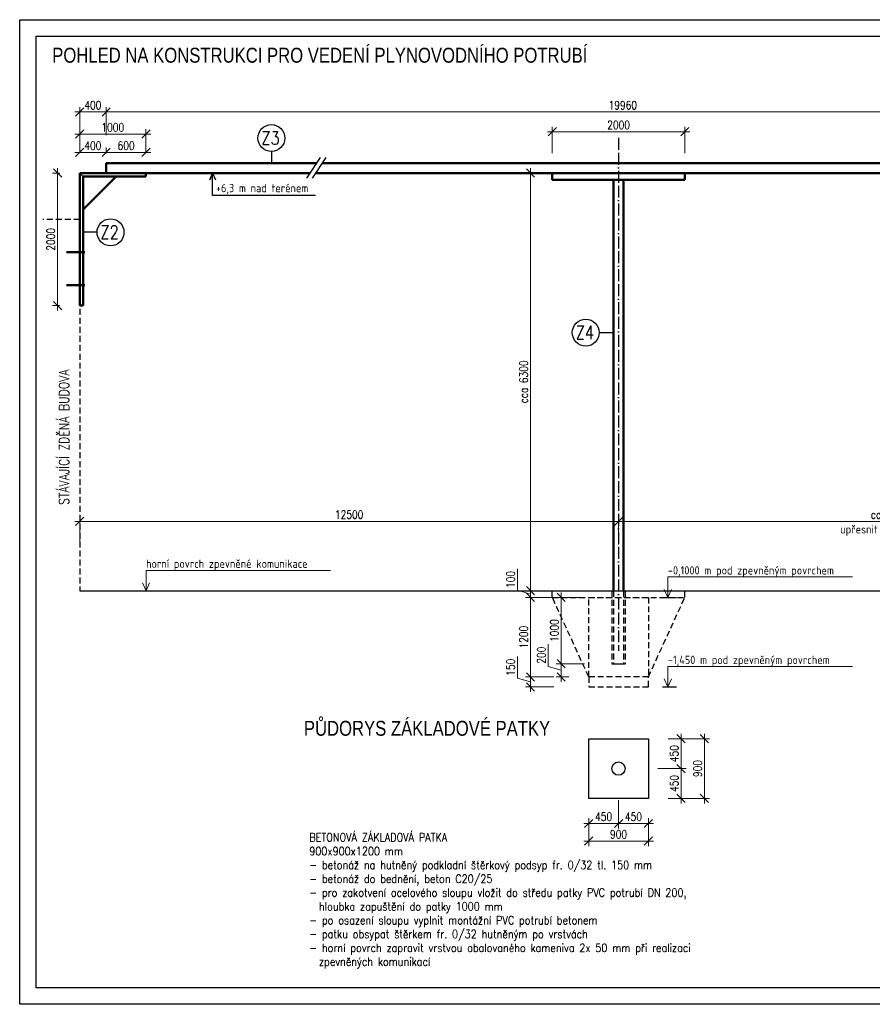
# Model space of a CAD drawing. Header units: millimetres. Extents: x 657207 to 1144608, y -1280639 to -942128.
# Tile 14 of 17: x 1122733 to 1135599, y -1147842 to -1132992. Entities that reach past the tile are written whole.
import ezdxf
from ezdxf.enums import TextEntityAlignment as Align

# ---------------------------------------------------------------- set-up
doc = ezdxf.new("R2010")
doc.units = ezdxf.units.MM
for name, pattern in [('ACAD_ISO11W100', [33, 12, -3, 12, -3, 0, -3]), ('DASHDOT', [0.5, 0.25, -0.125, 0, -0.125]), ('DASHED', [4.5, 3, -1.5])]:
    doc.linetypes.add(name, pattern=pattern)
for name, color, linetype, lineweight in [('IN_C_OSA', 6, 'DASHDOT', 18), ('IN_KOTY', 4, 'Continuous', 13), ('IN_TEXT 100', 7, 'Continuous', 13)]:
    doc.layers.add(name, color=color, linetype=linetype, lineweight=lineweight)
for name, color, linetype in [('IN_MODUL_SYSTEM', 7, 'DASHDOT'), ('IN_TEXT', 7, 'Continuous'), ('popisy', 4, 'Continuous')]:
    doc.layers.add(name, color=color, linetype=linetype)
doc.styles.add('ARIEL-CE', font='arial.ttf', dxfattribs={"width": 0.8})
doc.styles.add('iso', font='isocp.shx')
doc.styles.add('Koty', font='romand.shx', dxfattribs={"width": 0.8})
doc.styles.add('ROMAND', font='romand.shx', dxfattribs={"width": 0.85})
doc.dimstyles.new('IN_50', dxfattribs={"dimtxt": 125, "dimasz": 125, "dimexe": 75, "dimexo": 300, "dimgap": 40, "dimtad": 1, "dimdec": 0, "dimrnd": 5, "dimzin": 9, "dimdsep": 46, "dimtxsty": 'Koty', "dimblk": 'OBLIQUE', "dimcen": 40, "dimdle": 75, "dimclrd": 256, "dimclre": 256, "dimclrt": 256, "dimadec": 0, "dimazin": 0, "dimtfac": 1, "dimtdec": 0, "dimtmove": 1, "dimatfit": 3, "dimldrblk": 'ARCHTICK', "dimfxl": 350, "dimfxlon": 1, "dimtolj": 1, "dimtzin": 0, "dimlwd": -1, "dimlwe": -1, "dimarcsym": 0})

# ---------------------------------------------------------------- blocks, each defined once
blk = doc.blocks.new('_Oblique')
at = {"layer": 'popisy', "color": 0, "lineweight": -2}
blk.add_line((-0.5, -0.5), (0.5, 0.5), dxfattribs=at)
blk = doc.blocks.new('*D178')
at = {"layer": 'DEFPOINTS', "color": 0, "transparency": 16777216}
for p in [(1139630, -1134384), (1124038, -1135155), (1139630, -1135155)]:
    blk.add_point(p, dxfattribs=at)
at = {"layer": 'IN_KOTY', "transparency": 16777216}
for p, q in [((1123963, -1134384), (1139705, -1134384)), ((1124038, -1134734), (1124038, -1134309)), ((1139630, -1134734), (1139630, -1134309))]:
    blk.add_line(p, q, dxfattribs=at)
at = {"layer": 'IN_KOTY', "transparency": 16777216, "xscale": 125, "yscale": 125, "zscale": 125, "rotation": 180}
blk.add_blockref('_Oblique', (1124038, -1134384), dxfattribs=at)
at = {"layer": 'IN_KOTY', "transparency": 16777216, "xscale": 125, "yscale": 125, "zscale": 125}
blk.add_blockref('_Oblique', (1139630, -1134384), dxfattribs=at)
at = {"layer": 'IN_KOTY', "transparency": 16777216, "insert": (1131834, -1134282), "char_height": 125, "attachment_point": 5, "style": 'Koty'}
blk.add_mtext('\\A1;19960', dxfattribs=at)
blk = doc.blocks.new('_ArchTick')
at = {"color": 0, "linetype": 'ByBlock', "lineweight": 13, "const_width": 0.15}
blk.add_lwpolyline([(-0.5, -0.5), (0.5, 0.5)], dxfattribs=at)
blk = doc.blocks.new('*D179')
at = {"layer": 'DEFPOINTS', "color": 0, "transparency": 16777216}
for p in [(1123638, -1134384), (1124038, -1135155), (1123638, -1135305)]:
    blk.add_point(p, dxfattribs=at)
at = {"layer": 'IN_KOTY', "transparency": 16777216}
for p, q in [((1124113, -1134384), (1123563, -1134384)), ((1123638, -1134734), (1123638, -1134309)), ((1124038, -1134734), (1124038, -1134309))]:
    blk.add_line(p, q, dxfattribs=at)
at = {"layer": 'IN_KOTY', "transparency": 16777216, "xscale": 125, "yscale": 125, "zscale": 125, "rotation": 180}
blk.add_blockref('_Oblique', (1123638, -1134384), dxfattribs=at)
at = {"layer": 'IN_KOTY', "transparency": 16777216, "xscale": 125, "yscale": 125, "zscale": 125}
blk.add_blockref('_Oblique', (1124038, -1134384), dxfattribs=at)
at = {"layer": 'IN_KOTY', "transparency": 16777216, "insert": (1123838, -1134282), "char_height": 125, "attachment_point": 5, "style": 'Koty'}
blk.add_mtext('\\A1;400', dxfattribs=at)
blk = doc.blocks.new('*D180')
at = {"layer": 'DEFPOINTS', "color": 0, "transparency": 16777216}
for p in [(1131770, -1140559), (1123638, -1141605), (1131770, -1142511)]:
    blk.add_point(p, dxfattribs=at)
at = {"layer": 'IN_KOTY', "transparency": 16777216}
for p, q in [((1123563, -1140559), (1131845, -1140559)), ((1123638, -1140909), (1123638, -1140484)), ((1131770, -1140909), (1131770, -1140484))]:
    blk.add_line(p, q, dxfattribs=at)
at = {"layer": 'IN_KOTY', "transparency": 16777216, "xscale": 125, "yscale": 125, "zscale": 125, "rotation": 180}
blk.add_blockref('_Oblique', (1123638, -1140559), dxfattribs=at)
at = {"layer": 'IN_KOTY', "transparency": 16777216, "xscale": 125, "yscale": 125, "zscale": 125}
blk.add_blockref('_Oblique', (1131770, -1140559), dxfattribs=at)
at = {"layer": 'IN_KOTY', "transparency": 16777216, "insert": (1127704, -1140456), "char_height": 125, "attachment_point": 5, "style": 'Koty'}
blk.add_mtext('\\A1;12500', dxfattribs=at)
blk = doc.blocks.new('*D181')
at = {"layer": 'DEFPOINTS', "color": 0, "transparency": 16777216}
for p in [(1140030, -1140445), (1140030, -1140559), (1131770, -1142511)]:
    blk.add_point(p, dxfattribs=at)
at = {"layer": 'IN_KOTY', "transparency": 16777216}
for p, q in [((1131695, -1140559), (1140105, -1140559)), ((1131770, -1140909), (1131770, -1140484)), ((1140030, -1140559), (1140030, -1140634))]:
    blk.add_line(p, q, dxfattribs=at)
at = {"layer": 'IN_KOTY', "transparency": 16777216, "xscale": 125, "yscale": 125, "zscale": 125, "rotation": 180}
blk.add_blockref('_Oblique', (1131770, -1140559), dxfattribs=at)
at = {"layer": 'IN_KOTY', "transparency": 16777216, "xscale": 125, "yscale": 125, "zscale": 125}
blk.add_blockref('_Oblique', (1140030, -1140559), dxfattribs=at)
at = {"layer": 'IN_KOTY', "transparency": 16777216, "insert": (1135900, -1140456), "char_height": 125, "attachment_point": 5, "style": 'Koty'}
blk.add_mtext('\\A1;cca 8260', dxfattribs=at)
blk = doc.blocks.new('*D182')
at = {"layer": 'DEFPOINTS', "color": 0, "transparency": 16777216}
for p in [(1131869, -1135305), (1130441, -1141605), (1131869, -1141605)]:
    blk.add_point(p, dxfattribs=at)
at = {"layer": 'IN_KOTY', "transparency": 16777216}
for p, q in [((1130441, -1135230), (1130441, -1141680)), ((1130791, -1135305), (1130366, -1135305)), ((1130791, -1141605), (1130366, -1141605))]:
    blk.add_line(p, q, dxfattribs=at)
at = {"layer": 'IN_KOTY', "transparency": 16777216, "xscale": 125, "yscale": 125, "zscale": 125}
for p, rotation in [((1130441, -1135305), 90), ((1130441, -1141605), 270)]:
    blk.add_blockref('_Oblique', p, dxfattribs=dict(at, rotation=rotation))
at = {"layer": 'IN_KOTY', "transparency": 16777216, "insert": (1130338, -1138455), "char_height": 125, "attachment_point": 5, "rotation": 90, "style": 'Koty'}
blk.add_mtext('\\A1;cca 6300', dxfattribs=at)
blk = doc.blocks.new('*D183')
at = {"layer": 'DEFPOINTS', "color": 0, "transparency": 16777216}
for p in [(1123638, -1135305), (1123304, -1137305), (1123638, -1137305)]:
    blk.add_point(p, dxfattribs=at)
at = {"layer": 'IN_KOTY', "transparency": 16777216}
for p, q in [((1123304, -1135230), (1123304, -1137380)), ((1123338, -1135305), (1123229, -1135305)), ((1123338, -1137305), (1123229, -1137305))]:
    blk.add_line(p, q, dxfattribs=at)
at = {"layer": 'IN_KOTY', "transparency": 16777216, "xscale": 125, "yscale": 125, "zscale": 125}
for p, rotation in [((1123304, -1135305), 90), ((1123304, -1137305), 270)]:
    blk.add_blockref('_Oblique', p, dxfattribs=dict(at, rotation=rotation))
at = {"layer": 'IN_KOTY', "transparency": 16777216, "insert": (1123202, -1136305), "char_height": 125, "attachment_point": 5, "rotation": 90, "style": 'Koty'}
blk.add_mtext('\\A1;2000', dxfattribs=at)
blk = doc.blocks.new('*D184')
at = {"layer": 'DEFPOINTS', "color": 0, "transparency": 16777216}
for p in [(1124638, -1134718), (1123638, -1135305), (1124638, -1135305)]:
    blk.add_point(p, dxfattribs=at)
at = {"layer": 'IN_KOTY', "transparency": 16777216}
for p, q in [((1123638, -1135005), (1123638, -1134643)), ((1124638, -1135005), (1124638, -1134643)), ((1123563, -1134718), (1124713, -1134718))]:
    blk.add_line(p, q, dxfattribs=at)
at = {"layer": 'IN_KOTY', "transparency": 16777216, "xscale": 125, "yscale": 125, "zscale": 125, "rotation": 180}
blk.add_blockref('_Oblique', (1123638, -1134718), dxfattribs=at)
at = {"layer": 'IN_KOTY', "transparency": 16777216, "xscale": 125, "yscale": 125, "zscale": 125}
blk.add_blockref('_Oblique', (1124638, -1134718), dxfattribs=at)
at = {"layer": 'IN_KOTY', "transparency": 16777216, "insert": (1124138, -1134615), "char_height": 125, "attachment_point": 5, "style": 'Koty'}
blk.add_mtext('\\A1;1000', dxfattribs=at)
blk = doc.blocks.new('*D185')
at = {"layer": 'DEFPOINTS', "color": 0, "transparency": 16777216}
for p in [(1124038, -1134993), (1123638, -1135305), (1124038, -1135305)]:
    blk.add_point(p, dxfattribs=at)
at = {"layer": 'IN_KOTY', "transparency": 16777216}
for p, q in [((1123638, -1135005), (1123638, -1134918)), ((1124038, -1135005), (1124038, -1134918)), ((1123563, -1134993), (1124113, -1134993))]:
    blk.add_line(p, q, dxfattribs=at)
at = {"layer": 'IN_KOTY', "transparency": 16777216, "xscale": 125, "yscale": 125, "zscale": 125, "rotation": 180}
blk.add_blockref('_Oblique', (1123638, -1134993), dxfattribs=at)
at = {"layer": 'IN_KOTY', "transparency": 16777216, "xscale": 125, "yscale": 125, "zscale": 125}
blk.add_blockref('_Oblique', (1124038, -1134993), dxfattribs=at)
at = {"layer": 'IN_KOTY', "transparency": 16777216, "insert": (1123838, -1134891), "char_height": 125, "attachment_point": 5, "style": 'Koty'}
blk.add_mtext('\\A1;400', dxfattribs=at)
blk = doc.blocks.new('*D186')
at = {"layer": 'DEFPOINTS', "color": 0, "transparency": 16777216}
for p in [(1124638, -1134993), (1124038, -1135155), (1124638, -1135305)]:
    blk.add_point(p, dxfattribs=at)
at = {"layer": 'IN_KOTY', "transparency": 16777216}
for p, q in [((1124038, -1134993), (1124038, -1134918)), ((1124638, -1135005), (1124638, -1134918)), ((1123963, -1134993), (1124713, -1134993))]:
    blk.add_line(p, q, dxfattribs=at)
at = {"layer": 'IN_KOTY', "transparency": 16777216, "xscale": 125, "yscale": 125, "zscale": 125, "rotation": 180}
blk.add_blockref('_Oblique', (1124038, -1134993), dxfattribs=at)
at = {"layer": 'IN_KOTY', "transparency": 16777216, "xscale": 125, "yscale": 125, "zscale": 125}
blk.add_blockref('_Oblique', (1124638, -1134993), dxfattribs=at)
at = {"layer": 'IN_KOTY', "transparency": 16777216, "insert": (1124338, -1134891), "char_height": 125, "attachment_point": 5, "style": 'Koty'}
blk.add_mtext('\\A1;600', dxfattribs=at)
blk = doc.blocks.new('*D195')
at = {"layer": 'DEFPOINTS', "color": 0, "transparency": 16777216}
for p in [(1132770, -1134682), (1130770, -1135305), (1132770, -1135305)]:
    blk.add_point(p, dxfattribs=at)
at = {"layer": 'IN_KOTY', "transparency": 16777216}
for p, q in [((1130695, -1134682), (1132845, -1134682)), ((1130770, -1135005), (1130770, -1134607)), ((1132770, -1135005), (1132770, -1134607))]:
    blk.add_line(p, q, dxfattribs=at)
at = {"layer": 'IN_KOTY', "transparency": 16777216, "xscale": 125, "yscale": 125, "zscale": 125, "rotation": 180}
blk.add_blockref('_Oblique', (1130770, -1134682), dxfattribs=at)
at = {"layer": 'IN_KOTY', "transparency": 16777216, "xscale": 125, "yscale": 125, "zscale": 125}
blk.add_blockref('_Oblique', (1132770, -1134682), dxfattribs=at)
at = {"layer": 'IN_KOTY', "transparency": 16777216, "insert": (1131770, -1134580), "char_height": 125, "attachment_point": 5, "style": 'Koty'}
blk.add_mtext('\\A1;2000', dxfattribs=at)
blk = doc.blocks.new('*D196')
at = {"layer": 'DEFPOINTS', "color": 0, "transparency": 16777216}
for p in [(1131303, -1141605), (1130441, -1141705), (1131320, -1141705)]:
    blk.add_point(p, dxfattribs=at)
at = {"layer": 'IN_KOTY', "transparency": 16777216}
for p, q in [((1130243, -1141596), (1130243, -1141273)), ((1130441, -1141655), (1130243, -1141596)), ((1130791, -1141605), (1130366, -1141605)), ((1130441, -1141530), (1130441, -1141780)), ((1130791, -1141705), (1130366, -1141705))]:
    blk.add_line(p, q, dxfattribs=at)
at = {"layer": 'IN_KOTY', "transparency": 16777216, "xscale": 125, "yscale": 125, "zscale": 125}
for p, rotation in [((1130441, -1141605), 90), ((1130441, -1141705), 270)]:
    blk.add_blockref('_Oblique', p, dxfattribs=dict(at, rotation=rotation))
at = {"layer": 'IN_KOTY', "transparency": 16777216, "insert": (1130141, -1141434), "char_height": 125, "attachment_point": 5, "rotation": 90, "style": 'Koty'}
blk.add_mtext('\\A1;100', dxfattribs=at)
blk = doc.blocks.new('*D197')
at = {"layer": 'DEFPOINTS', "color": 0, "transparency": 16777216}
for p in [(1131320, -1141705), (1130441, -1142905), (1131320, -1142905)]:
    blk.add_point(p, dxfattribs=at)
at = {"layer": 'IN_KOTY', "transparency": 16777216}
for p, q in [((1130441, -1141630), (1130441, -1142980)), ((1130791, -1141705), (1130366, -1141705)), ((1130791, -1142905), (1130366, -1142905))]:
    blk.add_line(p, q, dxfattribs=at)
at = {"layer": 'IN_KOTY', "transparency": 16777216, "xscale": 125, "yscale": 125, "zscale": 125}
for p, rotation in [((1130441, -1141705), 90), ((1130441, -1142905), 270)]:
    blk.add_blockref('_Oblique', p, dxfattribs=dict(at, rotation=rotation))
at = {"layer": 'IN_KOTY', "transparency": 16777216, "insert": (1130338, -1142305), "char_height": 125, "attachment_point": 5, "rotation": 90, "style": 'Koty'}
blk.add_mtext('\\A1;1200', dxfattribs=at)
blk = doc.blocks.new('*D198')
at = {"layer": 'DEFPOINTS', "color": 0, "transparency": 16777216}
for p in [(1131320, -1142905), (1130441, -1143055), (1131320, -1143055)]:
    blk.add_point(p, dxfattribs=at)
at = {"layer": 'IN_KOTY', "transparency": 16777216}
for p, q in [((1130243, -1142921), (1130243, -1142598)), ((1130441, -1142830), (1130441, -1143130)), ((1130441, -1142980), (1130243, -1142921)), ((1130791, -1142905), (1130366, -1142905)), ((1130791, -1143055), (1130366, -1143055))]:
    blk.add_line(p, q, dxfattribs=at)
at = {"layer": 'IN_KOTY', "transparency": 16777216, "xscale": 125, "yscale": 125, "zscale": 125}
for p, rotation in [((1130441, -1142905), 90), ((1130441, -1143055), 270)]:
    blk.add_blockref('_Oblique', p, dxfattribs=dict(at, rotation=rotation))
at = {"layer": 'IN_KOTY', "transparency": 16777216, "insert": (1130141, -1142759), "char_height": 125, "attachment_point": 5, "rotation": 90, "style": 'Koty'}
blk.add_mtext('\\A1;150', dxfattribs=at)
blk = doc.blocks.new('*D199')
at = {"layer": 'DEFPOINTS', "color": 0, "transparency": 16777216}
for p in [(1132220, -1143837), (1132220, -1144737), (1133065, -1144737)]:
    blk.add_point(p, dxfattribs=at)
at = {"layer": 'IN_KOTY', "transparency": 16777216}
for p, q in [((1132715, -1143837), (1133140, -1143837)), ((1133065, -1143762), (1133065, -1144812)), ((1132715, -1144737), (1133140, -1144737))]:
    blk.add_line(p, q, dxfattribs=at)
at = {"layer": 'IN_KOTY', "transparency": 16777216, "xscale": 125, "yscale": 125, "zscale": 125}
for p, rotation in [((1133065, -1143837), 90), ((1133065, -1144737), 270)]:
    blk.add_blockref('_Oblique', p, dxfattribs=dict(at, rotation=rotation))
at = {"layer": 'IN_KOTY', "transparency": 16777216, "insert": (1132963, -1144287), "char_height": 125, "attachment_point": 5, "rotation": 90, "style": 'Koty'}
blk.add_mtext('\\A1;900', dxfattribs=at)
blk = doc.blocks.new('*D200')
at = {"layer": 'DEFPOINTS', "color": 0, "transparency": 16777216}
for p in [(1132220, -1143837), (1131770, -1144287), (1132713, -1144287)]:
    blk.add_point(p, dxfattribs=at)
at = {"layer": 'IN_KOTY', "transparency": 16777216}
for p, q in [((1132520, -1143837), (1132788, -1143837)), ((1132713, -1143762), (1132713, -1144362)), ((1132363, -1144287), (1132788, -1144287))]:
    blk.add_line(p, q, dxfattribs=at)
at = {"layer": 'IN_KOTY', "transparency": 16777216, "xscale": 125, "yscale": 125, "zscale": 125}
for p, rotation in [((1132713, -1143837), 90), ((1132713, -1144287), 270)]:
    blk.add_blockref('_Oblique', p, dxfattribs=dict(at, rotation=rotation))
at = {"layer": 'IN_KOTY', "transparency": 16777216, "insert": (1132610, -1144062), "char_height": 125, "attachment_point": 5, "rotation": 90, "style": 'Koty'}
blk.add_mtext('\\A1;450', dxfattribs=at)
blk = doc.blocks.new('*D201')
at = {"layer": 'DEFPOINTS', "color": 0, "transparency": 16777216}
for p in [(1131320, -1144737), (1132220, -1144737), (1132220, -1145380)]:
    blk.add_point(p, dxfattribs=at)
at = {"layer": 'IN_KOTY', "transparency": 16777216}
for p, q in [((1131320, -1145037), (1131320, -1145455)), ((1132220, -1145037), (1132220, -1145455)), ((1131245, -1145380), (1132295, -1145380))]:
    blk.add_line(p, q, dxfattribs=at)
at = {"layer": 'IN_KOTY', "transparency": 16777216, "xscale": 125, "yscale": 125, "zscale": 125, "rotation": 180}
blk.add_blockref('_Oblique', (1131320, -1145380), dxfattribs=at)
at = {"layer": 'IN_KOTY', "transparency": 16777216, "xscale": 125, "yscale": 125, "zscale": 125}
blk.add_blockref('_Oblique', (1132220, -1145380), dxfattribs=at)
at = {"layer": 'IN_KOTY', "transparency": 16777216, "insert": (1131770, -1145278), "char_height": 125, "attachment_point": 5, "style": 'Koty'}
blk.add_mtext('\\A1;900', dxfattribs=at)
blk = doc.blocks.new('*D202')
at = {"layer": 'DEFPOINTS', "color": 0, "transparency": 16777216}
for p in [(1131770, -1144287), (1131320, -1144737), (1131770, -1145115)]:
    blk.add_point(p, dxfattribs=at)
at = {"layer": 'IN_KOTY', "transparency": 16777216}
for p, q in [((1131770, -1144765), (1131770, -1145190)), ((1131320, -1145037), (1131320, -1145190)), ((1131245, -1145115), (1131845, -1145115))]:
    blk.add_line(p, q, dxfattribs=at)
at = {"layer": 'IN_KOTY', "transparency": 16777216, "xscale": 125, "yscale": 125, "zscale": 125, "rotation": 180}
blk.add_blockref('_Oblique', (1131320, -1145115), dxfattribs=at)
at = {"layer": 'IN_KOTY', "transparency": 16777216, "xscale": 125, "yscale": 125, "zscale": 125}
blk.add_blockref('_Oblique', (1131770, -1145115), dxfattribs=at)
at = {"layer": 'IN_KOTY', "transparency": 16777216, "insert": (1131545, -1145012), "char_height": 125, "attachment_point": 5, "style": 'Koty'}
blk.add_mtext('\\A1;450', dxfattribs=at)
blk = doc.blocks.new('*D203')
at = {"layer": 'DEFPOINTS', "color": 0, "transparency": 16777216}
for p in [(1131770, -1144287), (1132220, -1144737), (1132220, -1145115)]:
    blk.add_point(p, dxfattribs=at)
at = {"layer": 'IN_KOTY', "transparency": 16777216}
for p, q in [((1131770, -1144765), (1131770, -1145190)), ((1132220, -1145037), (1132220, -1145190)), ((1131695, -1145115), (1132295, -1145115))]:
    blk.add_line(p, q, dxfattribs=at)
at = {"layer": 'IN_KOTY', "transparency": 16777216, "xscale": 125, "yscale": 125, "zscale": 125, "rotation": 180}
blk.add_blockref('_Oblique', (1131770, -1145115), dxfattribs=at)
at = {"layer": 'IN_KOTY', "transparency": 16777216, "xscale": 125, "yscale": 125, "zscale": 125}
blk.add_blockref('_Oblique', (1132220, -1145115), dxfattribs=at)
at = {"layer": 'IN_KOTY', "transparency": 16777216, "insert": (1131995, -1145012), "char_height": 125, "attachment_point": 5, "style": 'Koty'}
blk.add_mtext('\\A1;450', dxfattribs=at)
blk = doc.blocks.new('*D204')
at = {"layer": 'DEFPOINTS', "color": 0, "transparency": 16777216}
for p in [(1131770, -1144287), (1132220, -1144737), (1132713, -1144737)]:
    blk.add_point(p, dxfattribs=at)
at = {"layer": 'IN_KOTY', "transparency": 16777216}
for p, q in [((1132363, -1144287), (1132788, -1144287)), ((1132713, -1144212), (1132713, -1144812)), ((1132520, -1144737), (1132788, -1144737))]:
    blk.add_line(p, q, dxfattribs=at)
at = {"layer": 'IN_KOTY', "transparency": 16777216, "xscale": 125, "yscale": 125, "zscale": 125}
for p, rotation in [((1132713, -1144287), 90), ((1132713, -1144737), 270)]:
    blk.add_blockref('_Oblique', p, dxfattribs=dict(at, rotation=rotation))
at = {"layer": 'IN_KOTY', "transparency": 16777216, "insert": (1132610, -1144512), "char_height": 125, "attachment_point": 5, "rotation": 90, "style": 'Koty'}
blk.add_mtext('\\A1;450', dxfattribs=at)
blk = doc.blocks.new('*D209')
at = {"layer": 'DEFPOINTS', "color": 0, "transparency": 16777216}
for p in [(1131670, -1141705), (1130904, -1142705), (1131670, -1142705)]:
    blk.add_point(p, dxfattribs=at)
at = {"layer": 'IN_KOTY', "transparency": 16777216}
for p, q in [((1130904, -1141630), (1130904, -1142780)), ((1131254, -1141705), (1130829, -1141705)), ((1131254, -1142705), (1130829, -1142705))]:
    blk.add_line(p, q, dxfattribs=at)
at = {"layer": 'IN_KOTY', "transparency": 16777216, "xscale": 125, "yscale": 125, "zscale": 125}
for p, rotation in [((1130904, -1141705), 90), ((1130904, -1142705), 270)]:
    blk.add_blockref('_Oblique', p, dxfattribs=dict(at, rotation=rotation))
at = {"layer": 'IN_KOTY', "transparency": 16777216, "insert": (1130802, -1142205), "char_height": 125, "attachment_point": 5, "rotation": 90, "style": 'Koty'}
blk.add_mtext('\\A1;1000', dxfattribs=at)
blk = doc.blocks.new('*D210')
at = {"layer": 'DEFPOINTS', "color": 0, "transparency": 16777216}
for p in [(1131670, -1142705), (1130904, -1142905), (1131320, -1142905)]:
    blk.add_point(p, dxfattribs=at)
at = {"layer": 'IN_KOTY', "transparency": 16777216}
for p, q in [((1130707, -1142746), (1130707, -1142409)), ((1131254, -1142705), (1130829, -1142705)), ((1130904, -1142630), (1130904, -1142980)), ((1130904, -1142805), (1130707, -1142746)), ((1131020, -1142905), (1130829, -1142905))]:
    blk.add_line(p, q, dxfattribs=at)
at = {"layer": 'IN_KOTY', "transparency": 16777216, "xscale": 125, "yscale": 125, "zscale": 125}
for p, rotation in [((1130904, -1142705), 90), ((1130904, -1142905), 270)]:
    blk.add_blockref('_Oblique', p, dxfattribs=dict(at, rotation=rotation))
at = {"layer": 'IN_KOTY', "transparency": 16777216, "insert": (1130604, -1142577), "char_height": 125, "attachment_point": 5, "rotation": 90, "style": 'Koty'}
blk.add_mtext('\\A1;200', dxfattribs=at)

msp = doc.modelspace()

# ---------------------------------------------------------------- linework, layer by layer
at = {"layer": 'IN_MODUL_SYSTEM', "linetype": 'ACAD_ISO11W100', "ltscale": 15}
msp.add_line((1131769.7, -1134775.5), (1131769.7, -1142511), dxfattribs=at)
at = {"layer": 'IN_TEXT'}
for p, q in [((1126531.3, -1134981.1), (1126531.3, -1135155)), ((1127065.5, -1135380.5), (1127274, -1135072.7)), ((1127151.2, -1135380.5), (1127359.7, -1135072.7)), ((1123688.4, -1135355), (1123638.4, -1135305)), ((1123900.1, -1136198.4), (1123688.4, -1136198.4)), ((1131478.1, -1137711.3), (1131694.7, -1137711.3)), ((1123638.4, -1141605), (1140029.7, -1141605)), ((1132431.2, -1141705), (1132642.8, -1141705)), ((1131669.7, -1142705), (1131869.7, -1142705)), ((1132431.2, -1143055), (1132642.8, -1143055))]:
    msp.add_line(p, q, dxfattribs=at)
at = {"layer": 'IN_TEXT', "lineweight": 50}
for p, q in [((1124038.4, -1135155), (1127218.2, -1135155)), ((1124038.4, -1135305), (1124038.4, -1135155)), ((1127304, -1135155), (1139629.7, -1135155)), ((1123638.4, -1137305), (1123638.4, -1135305)), ((1123638.4, -1135305), (1124638.4, -1135305)), ((1123638.4, -1135305), (1127116.6, -1135305)), ((1123688.4, -1137305), (1123688.4, -1135355)), ((1123688.4, -1135355), (1124638.4, -1135355)), ((1124188.4, -1135355), (1123688.4, -1135855)), ((1124638.4, -1135305), (1124638.4, -1135355)), ((1127202.3, -1135305), (1140029.7, -1135305)), ((1130769.7, -1135305), (1132769.7, -1135305)), ((1130769.7, -1135405), (1130769.7, -1135305)), ((1130769.7, -1135405), (1132769.7, -1135405)), ((1131694.7, -1135405), (1131694.7, -1141605)), ((1131844.7, -1135405), (1131844.7, -1141605)), ((1132769.7, -1135405), (1132769.7, -1135305)), ((1123713.4, -1136497.7), (1123438.4, -1136497.7)), ((1123713.4, -1136997.7), (1123438.4, -1136997.7)), ((1123688.4, -1137305), (1123638.4, -1137305))]:
    msp.add_line(p, q, dxfattribs=at)
at = {"layer": 'IN_TEXT', "linetype": 'DASHED', "ltscale": 30}
for p, q in [((1123638.4, -1136005), (1123083.6, -1136005)), ((1123638.4, -1136005), (1123638.4, -1141605)), ((1130769.7, -1141705), (1130769.7, -1141605)), ((1131669.7, -1141605), (1131669.7, -1142705)), ((1131694.7, -1141605), (1131694.7, -1142705)), ((1131844.7, -1141605), (1131844.7, -1142705)), ((1131869.7, -1141605), (1131869.7, -1142705)), ((1132769.7, -1141705), (1132769.7, -1141605)), ((1131319.7, -1142905), (1130769.7, -1141705)), ((1130769.7, -1141705), (1132769.7, -1141705)), ((1132219.7, -1142905), (1132769.7, -1141705)), ((1131319.7, -1142905), (1131319.7, -1143055)), ((1132219.7, -1143055), (1132219.7, -1142905)), ((1131319.7, -1143055), (1132219.7, -1143055))]:
    msp.add_line(p, q, dxfattribs=at)
at = {"layer": 'IN_TEXT'}
for points in [[(1122732.6, -1132992.2), (1143732.6, -1132992.2), (1143732.6, -1147842.2), (1122732.6, -1147842.2)], [(1122982.6, -1133242.2), (1143482.6, -1133242.2), (1143482.6, -1147592.2), (1122982.6, -1147592.2)], [(1131319.7, -1143837.4), (1132219.7, -1143837.4), (1132219.7, -1144737.4), (1131319.7, -1144737.4)]]:
    msp.add_lwpolyline(points, close=True, dxfattribs=at)
msp.add_lwpolyline([(1127198.9, -1135642.1), (1125644.5, -1135642.1), (1125644.5, -1135305), (1125599.6, -1135405.6), (1125644.5, -1135305), (1125689.4, -1135405.6)], dxfattribs=at)
at = {"layer": 'IN_TEXT', "linetype": 'DASHED', "ltscale": 30}
msp.add_lwpolyline([(1131319.7, -1141705), (1132219.7, -1141705), (1132219.7, -1142905), (1131319.7, -1142905)], close=True, dxfattribs=at)
at = {"layer": 'IN_TEXT'}
for centre, radius in [((1126531.3, -1134777.9), 203.2), ((1124103.3, -1136198.4), 203.2), ((1131274.9, -1137711.3), 203.2), ((1131769.7, -1144287.4), 100)]:
    msp.add_circle(centre, radius, dxfattribs=at)
at = {"layer": 'IN_TEXT 100'}
for points in [[(1127424.5, -1141297.4), (1124639.9, -1141297.4), (1124639.9, -1141605), (1124586, -1141484.3), (1124639.9, -1141605), (1124693.7, -1141484.3)], [(1135299, -1141397.4), (1132514.4, -1141397.4), (1132514.4, -1141705), (1132460.5, -1141584.3), (1132514.4, -1141705), (1132568.3, -1141584.3)], [(1135299, -1142747.4), (1132514.4, -1142747.4), (1132514.4, -1143055), (1132460.5, -1142934.3), (1132514.4, -1143055), (1132568.3, -1142934.3)]]:
    msp.add_lwpolyline(points, dxfattribs=at)

# ---------------------------------------------------------------- texts
at = {"layer": 'IN_C_OSA', "color": 7, "linetype": 'Continuous', "style": 'ARIEL-CE', "width": 0.8}
for s, p in [('POHLED NA KONSTRUKCI PRO VEDENÍ PLYNOVODNÍHO POTRUBÍ', (1123223.9, -1133640.6)), ('PŮDORYS ZÁKLADOVÉ PATKY', (1127021.4, -1143792.2))]:
    msp.add_text(s, height=225, dxfattribs=at).set_placement(p)
at = {"layer": 'IN_TEXT', "style": 'iso'}
msp.add_text('+6,3 m nad terénem', height=125, dxfattribs=at).set_placement((1125694.8, -1135594.2))
for s, p in [('upřesnit při realizaci', (1135116, -1140778.5)), ('horní povrch zpevněné komunikace', (1124639.9, -1141297.4)), ('-0,1000 m pod zpevněným povrchem', (1132514.4, -1141397.4)), ('-1,450 m pod zpevněným povrchem', (1132514.4, -1142747.4))]:
    msp.add_text(s, height=125, dxfattribs=at).set_placement(p, align=Align.BOTTOM_LEFT)
at = {"layer": 'IN_TEXT', "char_height": 200, "width": 407.753, "attachment_point": 2, "style": 'Koty'}
for s, insert in [('Z3', (1126518.2, -1134677)), ('Z2', (1124090.2, -1136097.5)), ('Z4', (1131261.9, -1137610.4))]:
    msp.add_mtext(s, dxfattribs=dict(at, insert=insert))
at = {"layer": 'IN_TEXT', "insert": (1123327.2, -1140309.8), "char_height": 150, "width": 3153.135, "attachment_point": 1, "rotation": 90, "style": 'Koty'}
msp.add_mtext('STÁVAJÍCÍ ZDĚNÁ BUDOVA', dxfattribs=at)
at = {"layer": 'IN_TEXT', "insert": (1127103.5, -1145261), "char_height": 125, "attachment_point": 1, "style": 'ROMAND'}
msp.add_mtext_dynamic_manual_height_columns('BETONOVÁ ZÁKLADOVÁ PATKA\\P900x900x1200 mm\\P- betonáž na hutněný podkladní štěrkový podsyp fr. 0/32 tl. 150 mm\\P- betonáž do bednění, beton C20/25\\P- pro zakotvení ocelového sloupu vložit do středu patky PVC potrubí DN 200,\\P  hloubka zapuštění do patky 1000 mm\\P- po osazení sloupu vyplnit montážní PVC potrubí betonem \\P- patku obsypat štěrkem fr. 0/32 hutněným po vrstvách\\P- horní povrch zapravit vrstvou obalovaného kameniva 2x 50 mm při realizaci \\P  zpevněných komunikací ', width=7410.003, gutter_width=12500, heights=[0], dxfattribs=at)

# ---------------------------------------------------------------- dimensions: what is measured, and where the dimension line sits
at = {"layer": 'IN_KOTY'}
for base, p1, p2, picture, middle in [((1123638.4, -1134384.3), (1124038.4, -1135155), (1123638.4, -1135305), '*D179', (1123838.4, -1134281.8)), ((1124638.4, -1134718), (1123638.4, -1135305), (1124638.4, -1135305), '*D184', (1124138.4, -1134615.5)), ((1132769.7, -1134682.5), (1130769.7, -1135305), (1132769.7, -1135305), '*D195', (1131769.7, -1134580)), ((1124038.4, -1134993.5), (1123638.4, -1135305), (1124038.4, -1135305), '*D185', (1123838.4, -1134891)), ((1124638.4, -1134993.5), (1124038.4, -1135155), (1124638.4, -1135305), '*D186', (1124338.4, -1134891)), ((1131769.7, -1145114.8), (1131319.7, -1144737.4), (1131769.7, -1144287.4), '*D202', (1131544.7, -1145012.3)), ((1132219.7, -1145114.8), (1131769.7, -1144287.4), (1132219.7, -1144737.4), '*D203', (1131994.7, -1145012.3)), ((1132219.7, -1145380.1), (1131319.7, -1144737.4), (1132219.7, -1144737.4), '*D201', (1131769.7, -1145277.6))]:
    dim = msp.add_linear_dim(base=base, p1=p1, p2=p2, dimstyle='IN_50', dxfattribs=at)
    dim.commit()
    dim.dimension.update_dxf_attribs({"geometry": picture, "text_midpoint": middle})
for base, p1, p2, text, picture, middle in [((1139629.7, -1134384.3), (1124038.4, -1135155), (1139629.7, -1135155), '19960', '*D178', (1131834.1, -1134281.8)), ((1140029.7, -1140558.6), (1131769.7, -1142511), (1140029.7, -1140445), 'cca 8260', '*D181', (1135899.7, -1140456.1)), ((1131769.7, -1140558.6), (1123638.4, -1141605), (1131769.7, -1142511), '12500', '*D180', (1127704.1, -1140456.1))]:
    dim = msp.add_linear_dim(base=base, p1=p1, p2=p2, text=text, dimstyle='IN_50', dxfattribs=at)
    dim.commit()
    dim.dimension.update_dxf_attribs({"geometry": picture, "text_midpoint": middle})
for base, p1, p2, picture, middle in [((1123304.4, -1137305), (1123638.4, -1135305), (1123638.4, -1137305), '*D183', (1123201.9, -1136305)), ((1130440.6, -1141705), (1131303.3, -1141605), (1131319.7, -1141705), '*D196', (1130140.6, -1141555.8)), ((1130440.6, -1142905), (1131319.7, -1141705), (1131319.7, -1142905), '*D197', (1130338.1, -1142305)), ((1130904.4, -1142705), (1131669.7, -1141705), (1131669.7, -1142705), '*D209', (1130801.9, -1142205)), ((1130904.4, -1142905), (1131669.7, -1142705), (1131319.7, -1142905), '*D210', (1130604.4, -1142705.8)), ((1130440.6, -1143055), (1131319.7, -1142905), (1131319.7, -1143055), '*D198', (1130140.6, -1142880.8)), ((1132713, -1144287.4), (1132219.7, -1143837.4), (1131769.7, -1144287.4), '*D200', (1132610.5, -1144062.4)), ((1133065.5, -1144737.4), (1132219.7, -1143837.4), (1132219.7, -1144737.4), '*D199', (1132963, -1144287.4)), ((1132713, -1144737.4), (1131769.7, -1144287.4), (1132219.7, -1144737.4), '*D204', (1132610.5, -1144512.4))]:
    dim = msp.add_linear_dim(base=base, p1=p1, p2=p2, angle=90, dimstyle='IN_50', dxfattribs=at)
    dim.commit()
    dim.dimension.update_dxf_attribs({"geometry": picture, "text_midpoint": middle})
dim = msp.add_linear_dim(base=(1130440.6, -1141605), p1=(1131868.8, -1135305), p2=(1131868.8, -1141605), angle=90, text='cca 6300', dimstyle='IN_50', dxfattribs=at)
dim.commit()
dim.dimension.update_dxf_attribs({"geometry": '*D182', "text_midpoint": (1130338.1, -1138455)})

doc.saveas('drawing.dxf')
